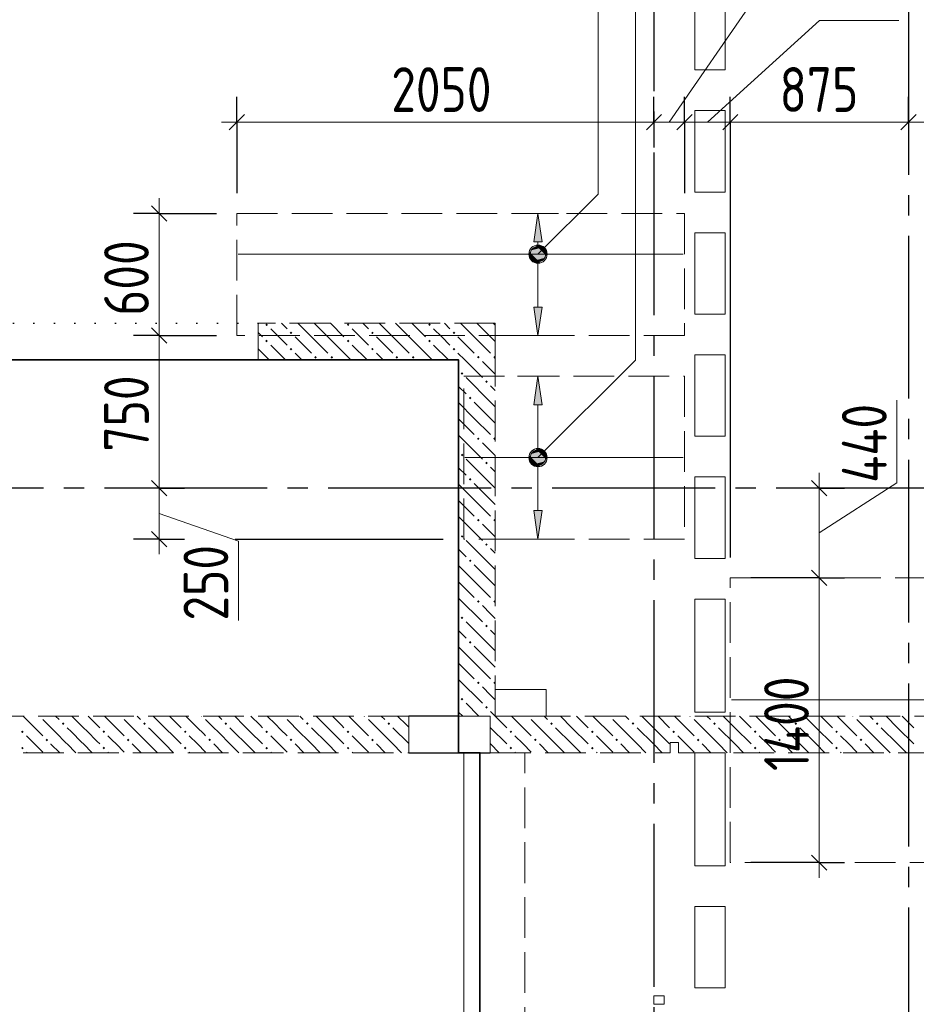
# Model space of a CAD drawing. Header units: millimetres. Extents: x 0 to 32165, y 0 to 42000.
# Tile 8 of 12: x 18708 to 23113, y 26014 to 30852. Entities that reach past the tile are written whole.
import ezdxf

# ---------------------------------------------------------------- set-up
doc = ezdxf.new("R2010")
doc.units = ezdxf.units.MM
for name, pattern in [('______2', [270, 200, -70]), ('______5', [1100, 800, -100, 100, -100]), ('______9', [100, 0, -100])]:
    doc.linetypes.add(name, pattern=pattern)
for name, color, linetype, lineweight in [('Standard', 7, 'Continuous', 25), ('ДОП Верх по У', 7, 'Continuous', 25), ('ЖБ Балка Вышележаща', 7, 'Continuous', 25), ('Макрос окна_ макрос двери', 7, 'Continuous', 18), ('Н60', 7, 'Continuous', 25), ('Оси', 40, '______5', 18), ('Позиционная метка номер позиции', 7, 'Continuous', 13), ('Примечания', 7, 'Continuous', 25), ('Размерная выноска', 7, 'Continuous', 13)]:
    doc.layers.add(name, color=color, linetype=linetype, lineweight=lineweight)
for name, color, linetype, lineweight, true_color in [('ЖБ Балка Нижележащая', 7, '______2', 25, 0x8c8cff), ('ЖБ Перекрытие верхний уровень', 7, 'Continuous', 25, 0xe0e0ff), ('ЖБ Стена верхний уровень', 7, 'Continuous', 25, 0x006e00)]:
    doc.layers.add(name, color=color, linetype=linetype, lineweight=lineweight, true_color=true_color)
doc.styles.add('GOST 2.304-81', font='txt')

msp = doc.modelspace()

# ---------------------------------------------------------------- hatches: boundary and pattern name
at = {"layer": 'ДОП Верх по У', "linetype": 'Continuous', "lineweight": 13, "transparency": 33554687}
for points in [[(21274.1, 29760), (21254.1, 29900), (21234.1, 29760)], [(21216.6, 29700), (21291.6, 29700), (21286.4, 29718.8)], [(21216.6, 29700), (21286.4, 29718.8), (21221.9, 29718.8)], [(21221.9, 29718.8), (21286.4, 29718.8), (21272.9, 29732.3)], [(21221.9, 29718.8), (21272.9, 29732.3), (21235.4, 29732.3)], [(21235.4, 29732.3), (21272.9, 29732.3), (21254.1, 29737.5)], [(21221.9, 29681.2), (21291.6, 29700), (21216.6, 29700)], [(21221.9, 29681.2), (21286.4, 29681.2), (21291.6, 29700)], [(21235.4, 29667.8), (21286.4, 29681.2), (21221.9, 29681.2)], [(21235.4, 29667.8), (21272.9, 29667.8), (21286.4, 29681.2)], [(21272.9, 29667.8), (21235.4, 29667.8), (21254.1, 29662.5)], [(21274.1, 28960), (21254.1, 29100), (21234.1, 28960)], [(21235.4, 28732.3), (21272.9, 28732.3), (21254.1, 28737.5)], [(21216.6, 28700), (21291.6, 28700), (21286.4, 28718.8)], [(21216.6, 28700), (21286.4, 28718.8), (21221.9, 28718.8)], [(21221.9, 28681.2), (21291.6, 28700), (21216.6, 28700)], [(21221.9, 28718.8), (21286.4, 28718.8), (21272.9, 28732.3)], [(21221.9, 28718.8), (21272.9, 28732.3), (21235.4, 28732.3)], [(21221.9, 28681.2), (21286.4, 28681.2), (21291.6, 28700)], [(21235.4, 28667.8), (21286.4, 28681.2), (21221.9, 28681.2)], [(21235.4, 28667.8), (21272.9, 28667.8), (21286.4, 28681.2)], [(21272.9, 28667.8), (21235.4, 28667.8), (21254.1, 28662.5)]]:
    msp.add_hatch(color=7, dxfattribs=at).paths.add_polyline_path(points)
for points in [[(21274.1, 29440), (21254.1, 29300), (21234.1, 29440)], [(21274.1, 28440), (21254.1, 28300), (21234.1, 28440)]]:
    msp.add_hatch(color=7, dxfattribs=at).paths.add_polyline_path(points, flags=16)
at = {"layer": 'ЖБ Стена верхний уровень', "linetype": 'Continuous', "lineweight": 18, "transparency": 33554687}
for points in [[(19914.5, 29353.1), (19921, 29359.6), (19927.4, 29353.1), (19921, 29346.6)], [(20034.5, 29313.1), (20040.9, 29319.6), (20047.4, 29313.1), (20040.9, 29306.6)], [(20314.5, 29353.1), (20321, 29359.6), (20327.4, 29353.1), (20321, 29346.6)], [(20434.5, 29313.1), (20440.9, 29319.6), (20447.4, 29313.1), (20440.9, 29306.6)], [(20714.5, 29353.1), (20721, 29359.6), (20727.4, 29353.1), (20721, 29346.6)], [(20834.5, 29313.1), (20840.9, 29319.6), (20847.4, 29313.1), (20840.9, 29306.6)], [(19914.5, 29273.1), (19921, 29279.6), (19927.4, 29273.1), (19921, 29266.6)], [(20314.5, 29273.1), (20321, 29279.6), (20327.4, 29273.1), (20321, 29266.6)], [(20714.5, 29273.1), (20721, 29279.6), (20727.4, 29273.1), (20721, 29266.6)], [(20034.5, 29233.1), (20040.9, 29239.6), (20047.4, 29233.1), (20040.9, 29226.6)], [(20434.5, 29233.1), (20440.9, 29239.6), (20447.4, 29233.1), (20440.9, 29226.6)], [(20834.5, 29233.1), (20840.9, 29239.6), (20847.4, 29233.1), (20840.9, 29226.6)], [(20154.4, 29193.1), (20160.9, 29199.6), (20167.4, 29193.1), (20160.9, 29186.6)], [(20234.5, 29193.1), (20240.9, 29199.6), (20247.4, 29193.1), (20240.9, 29186.6)], [(20554.4, 29193.1), (20560.9, 29199.6), (20567.4, 29193.1), (20560.9, 29186.6)], [(20634.5, 29193.1), (20640.9, 29199.6), (20647.4, 29193.1), (20640.9, 29186.6)], [(20954.4, 29193.1), (20960.9, 29199.6), (20967.4, 29193.1), (20960.9, 29186.6)], [(21034.5, 29193.1), (21040.9, 29199.6), (21044, 29196.6), (21044, 29189.7), (21040.9, 29186.6)], [(20874.5, 29113.1), (20881, 29119.6), (20887.5, 29113.1), (20881, 29106.6)], [(20994.5, 29073.1), (21001, 29079.6), (21007.5, 29073.1), (21001, 29066.6)], [(20914.5, 28993.1), (20921, 28999.6), (20927.4, 28993.1), (20921, 28986.6)], [(20954.4, 28793.1), (20960.9, 28799.6), (20967.4, 28793.1), (20960.9, 28786.6)], [(21034.5, 28793.1), (21040.9, 28799.6), (21044, 28796.6), (21044, 28789.7), (21040.9, 28786.6)], [(20874.5, 28713.1), (20881, 28719.6), (20887.5, 28713.1), (20881, 28706.6)], [(20994.5, 28673.1), (21001, 28679.6), (21007.5, 28673.1), (21001, 28666.6)], [(20914.5, 28593.1), (20921, 28599.6), (20927.4, 28593.1), (20921, 28586.6)], [(20954.4, 28393.1), (20960.9, 28399.6), (20967.4, 28393.1), (20960.9, 28386.6)], [(21034.5, 28393.1), (21040.9, 28399.6), (21044, 28396.6), (21044, 28389.7), (21040.9, 28386.6)], [(20874.5, 28313.1), (20881, 28319.6), (20887.5, 28313.1), (20881, 28306.6)], [(20994.5, 28273.1), (21001, 28279.6), (21007.5, 28273.1), (21001, 28266.6)], [(20914.5, 28193.1), (20921, 28199.6), (20927.4, 28193.1), (20921, 28186.6)], [(20954.4, 27993.1), (20960.9, 27999.6), (20967.4, 27993.1), (20960.9, 27986.6)], [(21034.5, 27993.1), (21040.9, 27999.6), (21044, 27996.6), (21044, 27989.7), (21040.9, 27986.6)], [(20874.5, 27913.1), (20881, 27919.6), (20887.5, 27913.1), (20881, 27906.6)], [(20994.5, 27873.1), (21001, 27879.6), (21007.5, 27873.1), (21001, 27866.6)], [(20914.5, 27793.1), (20921, 27799.6), (20927.4, 27793.1), (20921, 27786.6)], [(20954.4, 27593.1), (20960.9, 27599.6), (20967.4, 27593.1), (20960.9, 27586.6)], [(21034.5, 27593.1), (21040.9, 27599.6), (21044, 27596.6), (21044, 27589.7), (21040.9, 27586.6)], [(20874.5, 27513.1), (20881, 27519.6), (20887.5, 27513.1), (20881, 27506.6)], [(20994.5, 27473.1), (21001, 27479.6), (21007.5, 27473.1), (21001, 27466.6)], [(18804.3, 27430), (18801, 27426.6), (18797.6, 27430)], [(19204.3, 27430), (19201, 27426.6), (19197.6, 27430)], [(19604.3, 27430), (19601, 27426.6), (19597.6, 27430)], [(20004.3, 27430), (20001, 27426.6), (19997.6, 27430)], [(20404.3, 27430), (20401, 27426.6), (20397.6, 27430)], [(21204.3, 27430), (21201, 27426.6), (21197.6, 27430)], [(21604.3, 27430), (21601, 27426.6), (21597.6, 27430)], [(22004.3, 27430), (22001, 27426.6), (21997.6, 27430)], [(22404.3, 27430), (22401, 27426.6), (22397.6, 27430)], [(22804.3, 27430), (22801, 27426.6), (22797.6, 27430)], [(18914.5, 27393.1), (18921, 27399.6), (18927.4, 27393.1), (18921, 27386.6)], [(19314.5, 27393.1), (19321, 27399.6), (19327.4, 27393.1), (19321, 27386.6)], [(19714.5, 27393.1), (19721, 27399.6), (19727.4, 27393.1), (19721, 27386.6)], [(21314.5, 27393.1), (21321, 27399.6), (21327.4, 27393.1), (21321, 27386.6)], [(21714.5, 27393.1), (21721, 27399.6), (21727.4, 27393.1), (21721, 27386.6)], [(22114.5, 27393.1), (22121, 27399.6), (22127.4, 27393.1), (22121, 27386.6)], [(22514.5, 27393.1), (22521, 27399.6), (22527.4, 27393.1), (22521, 27386.6)], [(22914.5, 27393.1), (22921, 27399.6), (22927.4, 27393.1), (22921, 27386.6)], [(18714.5, 27353.1), (18721, 27359.6), (18727.4, 27353.1), (18721, 27346.6)], [(19514.5, 27353.1), (19521, 27359.6), (19527.4, 27353.1), (19521, 27346.6)], [(19914.5, 27353.1), (19921, 27359.6), (19927.4, 27353.1), (19921, 27346.6)], [(20314.5, 27353.1), (20321, 27359.6), (20327.4, 27353.1), (20321, 27346.6)], [(21114.5, 27353.1), (21121, 27359.6), (21127.4, 27353.1), (21121, 27346.6)], [(21514.5, 27353.1), (21521, 27359.6), (21527.4, 27353.1), (21521, 27346.6)], [(21914.5, 27353.1), (21921, 27359.6), (21927.4, 27353.1), (21921, 27346.6)], [(22314.5, 27353.1), (22321, 27359.6), (22327.4, 27353.1), (22321, 27346.6)], [(22714.5, 27353.1), (22721, 27359.6), (22727.4, 27353.1), (22721, 27346.6)], [(18834.5, 27313.1), (18840.9, 27319.6), (18847.4, 27313.1), (18840.9, 27306.6)], [(19634.5, 27313.1), (19640.9, 27319.6), (19647.4, 27313.1), (19640.9, 27306.6)], [(20034.5, 27313.1), (20040.9, 27319.6), (20047.4, 27313.1), (20040.9, 27306.6)], [(20434.5, 27313.1), (20440.9, 27319.6), (20447.4, 27313.1), (20440.9, 27306.6)], [(21234.5, 27313.1), (21240.9, 27319.6), (21247.4, 27313.1), (21240.9, 27306.6)], [(21634.5, 27313.1), (21640.9, 27319.6), (21647.4, 27313.1), (21640.9, 27306.6)], [(22034.5, 27313.1), (22040.9, 27319.6), (22047.4, 27313.1), (22040.9, 27306.6)], [(22434.5, 27313.1), (22440.9, 27319.6), (22447.4, 27313.1), (22440.9, 27306.6)], [(22834.5, 27313.1), (22840.9, 27319.6), (22847.4, 27313.1), (22840.9, 27306.6)], [(18714.5, 27273.1), (18721, 27279.6), (18727.4, 27273.1), (18721, 27266.6)], [(19114.5, 27273.1), (19121, 27279.6), (19127.4, 27273.1), (19121, 27266.6)], [(19514.5, 27273.1), (19521, 27279.6), (19527.4, 27273.1), (19521, 27266.6)], [(19914.5, 27273.1), (19921, 27279.6), (19927.4, 27273.1), (19921, 27266.6)], [(20314.5, 27273.1), (20321, 27279.6), (20327.4, 27273.1), (20321, 27266.6)], [(21114.5, 27273.1), (21121, 27279.6), (21127.4, 27273.1), (21121, 27266.6)], [(21514.5, 27273.1), (21521, 27279.6), (21527.4, 27273.1), (21521, 27266.6)], [(22314.5, 27273.1), (22321, 27279.6), (22327.4, 27273.1), (22321, 27266.6)], [(22714.5, 27273.1), (22721, 27279.6), (22727.4, 27273.1), (22721, 27266.6)]]:
    msp.add_hatch(color=7, dxfattribs=at).paths.add_polyline_path(points, flags=16)
h = msp.add_hatch(color=7, dxfattribs=at)
h.paths.add_polyline_path([(20117.3, 27396), (20124.3, 27396.3), (20121, 27399.6)])
h.paths.add_polyline_path([(20114.5, 27393.1), (20117.3, 27396), (20124.3, 27396.3), (20127.4, 27393.1), (20121, 27386.6)], flags=16)
h = msp.add_hatch(color=7, dxfattribs=at)
h.paths.add_polyline_path([(20519.6, 27398.3), (20522.1, 27398.5), (20521, 27399.6)])
h.paths.add_polyline_path([(20514.5, 27393.1), (20519.6, 27398.3), (20522.1, 27398.5), (20527.4, 27393.1), (20521, 27386.6)], flags=16)
h = msp.add_hatch(color=7, dxfattribs=at)
h.paths.add_polyline_path([(19119.7, 27358.4), (19122.1, 27358.5), (19121, 27359.6)])
h.paths.add_polyline_path([(19114.5, 27353.1), (19119.7, 27358.4), (19122.1, 27358.5), (19127.4, 27353.1), (19121, 27346.6)], flags=16)
h = msp.add_hatch(color=7, dxfattribs=at)
h.paths.add_polyline_path([(19238.2, 27316.9), (19243.3, 27317.3), (19240.9, 27319.6)])
h.paths.add_polyline_path([(19234.5, 27313.1), (19238.2, 27316.9), (19243.3, 27317.3), (19247.4, 27313.1), (19240.9, 27306.6)], flags=16)
at = {"layer": 'Позиционная метка номер позиции', "linetype": 'Continuous', "lineweight": 13, "transparency": 33554687}
for points in [[(21210.8, 29711.5), (21285.9, 29668.2), (21222.3, 29731.8)], [(21210.8, 29688.5), (21265.6, 29656.7), (21210.8, 29711.5)], [(21210.8, 29711.5), (21265.6, 29656.7), (21285.9, 29668.2)], [(21222.3, 29731.8), (21297.4, 29688.5), (21242.7, 29743.3)], [(21222.3, 29731.8), (21285.9, 29668.2), (21297.4, 29688.5)], [(21242.7, 29743.3), (21297.4, 29688.5), (21297.4, 29711.5)], [(21242.7, 29743.3), (21297.4, 29711.5), (21265.6, 29743.3)], [(21265.6, 29743.3), (21297.4, 29711.5), (21285.9, 29731.8)], [(21242.7, 29656.7), (21210.8, 29688.5), (21222.3, 29668.2)], [(21210.8, 29688.5), (21242.7, 29656.7), (21265.6, 29656.7)], [(21222.3, 28731.8), (21297.4, 28688.5), (21242.7, 28743.3)], [(21242.7, 28743.3), (21297.4, 28688.5), (21297.4, 28711.5)], [(21242.7, 28743.3), (21297.4, 28711.5), (21265.6, 28743.3)], [(21265.6, 28743.3), (21297.4, 28711.5), (21285.9, 28731.8)], [(21210.8, 28711.5), (21285.9, 28668.2), (21222.3, 28731.8)], [(21210.8, 28688.5), (21265.6, 28656.7), (21210.8, 28711.5)], [(21210.8, 28711.5), (21265.6, 28656.7), (21285.9, 28668.2)], [(21242.7, 28656.7), (21210.8, 28688.5), (21222.3, 28668.2)], [(21210.8, 28688.5), (21242.7, 28656.7), (21265.6, 28656.7)], [(21222.3, 28731.8), (21285.9, 28668.2), (21297.4, 28688.5)]]:
    msp.add_hatch(color=7, dxfattribs=at).paths.add_polyline_path(points)

# ---------------------------------------------------------------- linework, layer by layer
at = {"layer": 'Standard', "color": 7, "linetype": 'Continuous', "lineweight": 13, "transparency": 33554687}
for p, q in [((21899, 30348.5), (22449, 31147.4)), ((22086.5, 30348.5), (22636.5, 30848.5)), ((22636.5, 30848.5), (23027.3, 30848.5)), ((19774, 30348.5), (19699, 30348.5)), ((19774, 30348.5), (21824, 30348.5)), ((21824, 30348.5), (21974, 30348.5)), ((21974, 30348.5), (22199, 30348.5)), ((22199, 30348.5), (23074, 30348.5)), ((23074, 30348.5), (24631, 30348.5)), ((19392.4, 29900), (19392.4, 29975)), ((23017.4, 28576.2), (23017.4, 28982.8)), ((22635.2, 28550), (22635.2, 28625)), ((19392.4, 28550), (19392.4, 28300)), ((22635.2, 28330), (23017.4, 28576.2)), ((22635.2, 28550), (22635.2, 28110)), ((19392.4, 28425), (19782.6, 28290.4)), ((19392.4, 28300), (19392.4, 28225)), ((19782.6, 28290.4), (19782.6, 27899.4)), ((22635.2, 26710), (22635.2, 26635))]:
    msp.add_line(p, q, dxfattribs=at)
at = {"layer": 'Standard', "color": 251, "linetype": 'Continuous', "lineweight": -3, "true_color": 0x656565, "transparency": 33554687}
for p, q in [((19774, 30348.5), (19774, 30473.5)), ((21824, 30348.5), (21824, 30473.5)), ((21974, 30348.5), (21974, 30473.5)), ((22199, 30348.5), (22199, 30473.5)), ((23074, 30348.5), (23074, 30473.5)), ((19774, 30348.5), (19774, 30223.5)), ((19774, 30348.5), (19774, 30000)), ((21824, 30348.5), (21824, 30223.5)), ((21824, 30348.5), (21824, 30348.5)), ((21974, 30348.5), (21974, 30223.5)), ((21974, 30348.5), (21974, 30000)), ((22199, 30348.5), (22199, 30223.5)), ((22199, 30348.5), (22199, 28210)), ((23074, 30348.5), (23074, 30223.5)), ((23074, 30348.5), (23074, 30348.5)), ((19392.4, 29900), (19267.4, 29900)), ((19392.4, 29900), (19517.4, 29900)), ((19392.4, 29900), (19674, 29900)), ((19392.4, 29300), (19267.4, 29300)), ((19392.4, 29300), (19517.4, 29300)), ((19392.4, 29300), (19674, 29300)), ((19392.4, 28550), (19267.4, 28550)), ((19392.4, 28550), (19517.4, 28550)), ((19392.4, 28550), (19392.4, 28550)), ((22635.2, 28550), (22510.2, 28550)), ((22635.2, 28550), (22760.2, 28550)), ((22635.2, 28550), (22635.2, 28550)), ((19392.4, 28300), (19267.4, 28300)), ((19392.4, 28300), (19517.4, 28300)), ((19392.4, 28300), (19480.7, 28300)), ((19765.6, 28300), (20789, 28300)), ((22635.2, 28110), (22299, 28110)), ((22635.2, 28110), (22510.2, 28110)), ((22635.2, 28110), (22760.2, 28110)), ((22635.2, 26710), (22299, 26710)), ((22635.2, 26710), (22510.2, 26710)), ((22635.2, 26710), (22760.2, 26710))]:
    msp.add_line(p, q, dxfattribs=at)
at = {"layer": 'Standard', "color": 7, "linetype": 'Continuous', "lineweight": 25, "transparency": 33554687}
for p, q in [((19736.5, 30311), (19811.5, 30386)), ((21786.5, 30311), (21861.5, 30386)), ((21936.5, 30311), (22011.5, 30386)), ((22161.5, 30311), (22236.5, 30386)), ((23036.5, 30311), (23111.5, 30386)), ((19354.9, 29937.5), (19429.9, 29862.5)), ((19354.9, 29337.5), (19429.9, 29262.5)), ((19354.9, 28587.5), (19429.9, 28512.5)), ((22597.7, 28587.5), (22672.7, 28512.5)), ((19354.9, 28337.5), (19429.9, 28262.5)), ((22597.7, 28147.5), (22672.7, 28072.5)), ((22597.7, 26747.5), (22672.7, 26672.5))]:
    msp.add_line(p, q, dxfattribs=at)
at = {"layer": 'Standard', "color": 7, "linetype": 'Continuous', "lineweight": 13, "transparency": 33554687}
for points in [[(19392.4, 29900), (19392.4, 29334.6), (19392.4, 29334.6), (19392.4, 29300)], [(19392.4, 29300), (19392.4, 29137), (19392.4, 29137), (19392.4, 28550)], [(22635.2, 28110), (22635.2, 27194.3), (22635.2, 27194.3), (22635.2, 26710)]]:
    msp.add_lwpolyline(points, dxfattribs=at)
at = {"layer": 'ДОП Верх по У', "color": 251, "linetype": 'Continuous', "lineweight": 13, "true_color": 0x494949, "transparency": 33554687}
for p, q in [((21254.1, 29900), (21154.1, 29900)), ((21254.1, 29900), (21234.1, 29760)), ((21274.1, 29760), (21254.1, 29900)), ((21254.1, 29900), (21354.1, 29900)), ((21254.1, 29900), (21254.1, 29900)), ((21234.1, 29760), (21274.1, 29760)), ((21254.1, 29730), (21254.1, 29760)), ((21216.6, 29700), (21216.6, 29700)), ((21254.1, 29440), (21254.1, 29670)), ((21291.6, 29700), (21291.6, 29700)), ((21254.1, 29300), (21234.1, 29440)), ((21234.1, 29440), (21274.1, 29440)), ((21274.1, 29440), (21254.1, 29300)), ((21254.1, 29300), (21154.1, 29300)), ((21254.1, 29300), (21354.1, 29300)), ((21254.1, 29300), (21254.1, 29300)), ((21254.1, 29100), (21154.1, 29100)), ((21254.1, 29100), (21234.1, 28960)), ((21274.1, 28960), (21254.1, 29100)), ((21254.1, 29100), (21354.1, 29100)), ((21254.1, 29100), (21254.1, 29100)), ((21234.1, 28960), (21274.1, 28960)), ((21254.1, 28730), (21254.1, 28960)), ((21216.6, 28700), (21216.6, 28700)), ((21291.6, 28700), (21291.6, 28700)), ((21254.1, 28440), (21254.1, 28670)), ((21254.1, 28300), (21234.1, 28440)), ((21234.1, 28440), (21274.1, 28440)), ((21274.1, 28440), (21254.1, 28300)), ((21254.1, 28300), (21154.1, 28300)), ((21254.1, 28300), (21354.1, 28300)), ((21254.1, 28300), (21254.1, 28300))]:
    msp.add_line(p, q, dxfattribs=at)
at = {"layer": 'ДОП Верх по У', "color": 7, "linetype": 'Continuous', "lineweight": 18, "transparency": 33554687}
for p, q in [((21967, 29700), (19781, 29700)), ((21968, 28700), (20895, 28700)), ((24625, 27510), (22205, 27510))]:
    msp.add_line(p, q, dxfattribs=at)
at = {"layer": 'ДОП Верх по У', "color": 251, "linetype": 'Continuous', "lineweight": 13, "true_color": 0x494949, "transparency": 33554687}
for centre in [(21254.1, 29700), (21254.1, 28700)]:
    msp.add_circle(centre, 37.5, dxfattribs=at)
at = {"layer": 'ЖБ Балка Вышележаща', "color": 7, "linetype": 'Continuous', "lineweight": 18, "transparency": 33554687}
for p, q in [((20969, 27250), (20889, 27250)), ((20889, 27250), (20889, 24720))]:
    msp.add_line(p, q, dxfattribs=at)
at = {"layer": 'ЖБ Балка Нижележащая', "color": 251, "linetype": '______2', "lineweight": 18, "true_color": 0x656565, "transparency": 33554687}
for p, q in [((21189, 27250), (20969, 27250)), ((20969, 27250), (20969, 24720)), ((21189, 24720), (21189, 27250))]:
    msp.add_line(p, q, dxfattribs=at)
at = {"layer": 'ЖБ Перекрытие верхний уровень', "color": 7, "linetype": 'Continuous', "lineweight": 18, "transparency": 33554687}
for p, q in [((22024, 30605), (22024, 31005)), ((22174, 31005), (22174, 30605)), ((22174, 30605), (22024, 30605)), ((22024, 30005), (22024, 30405)), ((22024, 30405), (22174, 30405)), ((22174, 30405), (22174, 30005)), ((22174, 30005), (22024, 30005)), ((22024, 29405), (22024, 29805)), ((22024, 29805), (22174, 29805)), ((22174, 29805), (22174, 29405)), ((22174, 29405), (22024, 29405)), ((20864, 29180), (16424, 29180)), ((20864, 27250), (20864, 29180)), ((22024, 28805), (22024, 29205)), ((22024, 29205), (22174, 29205)), ((22174, 29205), (22174, 28805)), ((22174, 28805), (22024, 28805)), ((22024, 28205), (22024, 28605)), ((22024, 28605), (22174, 28605)), ((22174, 28605), (22174, 28205)), ((22174, 28205), (22024, 28205)), ((22024, 28005), (22174, 28005)), ((22024, 27450), (22024, 28005)), ((22174, 28005), (22174, 27450)), ((21294, 27560), (21044, 27560)), ((21044, 27560), (21044, 27430)), ((21294, 27430), (21294, 27560)), ((21044, 27430), (21294, 27430)), ((22174, 27450), (22024, 27450)), ((20969, 27250), (20864, 27250)), ((20969, 24720), (20969, 27250)), ((22024, 26695), (22024, 27250)), ((22024, 27250), (22174, 27250)), ((22174, 27250), (22174, 26695)), ((22174, 26695), (22024, 26695)), ((22024, 26095), (22024, 26495)), ((22024, 26495), (22174, 26495)), ((22174, 26495), (22174, 26095)), ((22174, 26095), (22024, 26095)), ((21874, 26055), (21824, 26055)), ((21824, 26055), (21824, 26015)), ((21874, 26015), (21874, 26055)), ((21824, 26015), (21874, 26015))]:
    msp.add_line(p, q, dxfattribs=at)
at = {"layer": 'ЖБ Стена верхний уровень', "color": 251, "linetype": '______2', "lineweight": 13, "true_color": 0x656565, "transparency": 33554687}
for p, q in [((19879, 29180), (19879, 29360)), ((21044, 29360), (19879, 29360)), ((21044, 29180), (21044, 29360)), ((19879, 29180), (20864, 29180)), ((20864, 29180), (20864, 27430)), ((21044, 27430), (21044, 29180)), ((20619, 27430), (18204, 27430)), ((20619, 27430), (20619, 27250)), ((20864, 27430), (21019, 27430)), ((21019, 27250), (21019, 27430)), ((23844, 27430), (21044, 27430)), ((21944, 27300), (21904, 27300)), ((21904, 27300), (21904, 27250)), ((21944, 27250), (21944, 27300)), ((18184, 27250), (20619, 27250)), ((21019, 27250), (21904, 27250)), ((21944, 27250), (23844, 27250))]:
    msp.add_line(p, q, dxfattribs=at)
at = {"layer": 'ЖБ Стена верхний уровень', "color": 9, "linetype": 'Continuous', "lineweight": 18, "true_color": 0xc7c7c7, "transparency": 33554687}
for p, q in [((19981, 29293.1), (19940.9, 29333.1)), ((20381, 29293.1), (20340.9, 29333.1)), ((20781, 29293.1), (20740.9, 29333.1)), ((19879, 29315.1), (19901, 29293.1)), ((20021, 29253.1), (19981, 29293.1)), ((20060.9, 29293.1), (20140.9, 29213.1)), ((20140.9, 29293.1), (20221, 29213.1)), ((20221, 29293.1), (20334.1, 29180)), ((20421, 29253.1), (20381, 29293.1)), ((20460.9, 29293.1), (20540.9, 29213.1)), ((20540.9, 29293.1), (20621, 29213.1)), ((20621, 29293.1), (20734.1, 29180)), ((20821, 29253.1), (20781, 29293.1)), ((20860.9, 29293.1), (20940.9, 29213.1)), ((20940.9, 29293.1), (21021, 29213.1)), ((21021, 29293.1), (21044, 29270.1)), ((19879, 29235.1), (19934.1, 29180)), ((19940.9, 29253.1), (20014.1, 29180)), ((20340.9, 29253.1), (20414.1, 29180)), ((20740.9, 29253.1), (20814.1, 29180)), ((20060.9, 29213.1), (20094.1, 29180)), ((20460.9, 29213.1), (20494.1, 29180)), ((20860.9, 29213.1), (20894.1, 29180)), ((20894.1, 29180), (20981, 29093.1)), ((21021, 29133.1), (20981, 29173.1)), ((21044, 29110.1), (21021, 29133.1)), ((21021, 28973.1), (20901, 29093.1)), ((20864, 29050.1), (20901, 29013.1)), ((21021, 29053.1), (21044, 29030.1)), ((20940.9, 28893.1), (20864, 28970.1)), ((20940.9, 28973.1), (21021, 28893.1)), ((21021, 28973.1), (21044, 28950.1)), ((20864, 28890.1), (20940.9, 28813.1)), ((20940.9, 28893.1), (21021, 28813.1)), ((21021, 28893.1), (21044, 28870.1)), ((20864, 28810.1), (20981, 28693.1)), ((21021, 28733.1), (20981, 28773.1)), ((21021, 28573.1), (20901, 28693.1)), ((21044, 28710.1), (21021, 28733.1)), ((20864, 28650.1), (20901, 28613.1)), ((21021, 28653.1), (21044, 28630.1)), ((20940.9, 28493.1), (20864, 28570.1)), ((20940.9, 28573.1), (21021, 28493.1)), ((21021, 28573.1), (21044, 28550.1)), ((20864, 28490.1), (20940.9, 28413.1)), ((20940.9, 28493.1), (21021, 28413.1)), ((21021, 28493.1), (21044, 28470.1)), ((20864, 28410.1), (20981, 28293.1)), ((21021, 28333.1), (20981, 28373.1)), ((21044, 28310.1), (21021, 28333.1)), ((21021, 28173.1), (20901, 28293.1)), ((21021, 28253.1), (21044, 28230.1)), ((20864, 28250.1), (20901, 28213.1)), ((20940.9, 28093.1), (20864, 28170.1)), ((20940.9, 28173.1), (21021, 28093.1)), ((21021, 28173.1), (21044, 28150.1)), ((20864, 28090.1), (20940.9, 28013.1)), ((20940.9, 28093.1), (21021, 28013.1)), ((21021, 28093.1), (21044, 28070.1)), ((20864, 28010.1), (20981, 27893.1)), ((21021, 27933.1), (20981, 27973.1)), ((21044, 27910.1), (21021, 27933.1)), ((21021, 27773.1), (20901, 27893.1)), ((20864, 27850.1), (20901, 27813.1)), ((21021, 27853.1), (21044, 27830.1)), ((20940.9, 27693.1), (20864, 27770.1)), ((20940.9, 27773.1), (21021, 27693.1)), ((21021, 27773.1), (21044, 27750.1)), ((20864, 27690.1), (20940.9, 27613.1)), ((20940.9, 27693.1), (21021, 27613.1)), ((21021, 27693.1), (21044, 27670.1)), ((20864, 27610.1), (20981, 27493.1)), ((21021, 27533.1), (20981, 27573.1)), ((21044, 27510.1), (21021, 27533.1)), ((20964.1, 27430), (20901, 27493.1)), ((18884.1, 27430), (18901, 27413.1)), ((19021, 27373.1), (18964.1, 27430)), ((19044.1, 27430), (19101, 27373.1)), ((19284.1, 27430), (19301, 27413.1)), ((19421, 27373.1), (19364.1, 27430)), ((19444.1, 27430), (19501, 27373.1)), ((19684.1, 27430), (19701, 27413.1)), ((20084.1, 27430), (20101, 27413.1)), ((20484.1, 27430), (20501, 27413.1)), ((20864, 27450.1), (20884.1, 27430)), ((21021, 27453.1), (21044, 27430.1)), ((21044.1, 27430), (21101, 27373.1)), ((21124.1, 27430), (21221, 27333.1)), ((21284.1, 27430), (21301, 27413.1)), ((21421, 27373.1), (21364.1, 27430)), ((21444.1, 27430), (21501, 27373.1)), ((21524.1, 27430), (21621, 27333.1)), ((21684.1, 27430), (21701, 27413.1)), ((21821, 27373.1), (21764.1, 27430)), ((21844.1, 27430), (21901, 27373.1)), ((21924.1, 27430), (22021, 27333.1)), ((22084.1, 27430), (22101, 27413.1)), ((22221, 27373.1), (22164.1, 27430)), ((22244.1, 27430), (22301, 27373.1)), ((22324.1, 27430), (22421, 27333.1)), ((22484.1, 27430), (22501, 27413.1)), ((22621, 27373.1), (22564.1, 27430)), ((22644.1, 27430), (22701, 27373.1)), ((22724.1, 27430), (22821, 27333.1)), ((22884.1, 27430), (22901, 27413.1)), ((23021, 27373.1), (22964.1, 27430)), ((23044.1, 27430), (23101, 27373.1)), ((21340.9, 27293.1), (21221, 27413.1)), ((21740.9, 27293.1), (21621, 27413.1)), ((22140.9, 27293.1), (22021, 27413.1)), ((22540.9, 27293.1), (22421, 27413.1)), ((22940.9, 27293.1), (22821, 27413.1)), ((18781, 27293.1), (18740.9, 27333.1)), ((19581, 27293.1), (19540.9, 27333.1)), ((19981, 27293.1), (19940.9, 27333.1)), ((20140.9, 27373.1), (20221, 27293.1)), ((20221, 27373.1), (20301, 27293.1)), ((20381, 27293.1), (20340.9, 27333.1)), ((20540.9, 27373.1), (20619, 27295.1)), ((21021, 27373.1), (21019, 27375.1)), ((21021, 27373.1), (21101, 27293.1)), ((21181, 27293.1), (21140.9, 27333.1)), ((21340.9, 27373.1), (21421, 27293.1)), ((21421, 27373.1), (21501, 27293.1)), ((21581, 27293.1), (21540.9, 27333.1)), ((21740.9, 27373.1), (21821, 27293.1)), ((21821, 27373.1), (21901, 27293.1)), ((21981, 27293.1), (21940.9, 27333.1)), ((22140.9, 27373.1), (22221, 27293.1)), ((22221, 27373.1), (22301, 27293.1)), ((22381, 27293.1), (22340.9, 27333.1)), ((22540.9, 27373.1), (22621, 27293.1)), ((22621, 27373.1), (22701, 27293.1)), ((22781, 27293.1), (22740.9, 27333.1)), ((22940.9, 27373.1), (23021, 27293.1)), ((23021, 27373.1), (23101, 27293.1)), ((18940.9, 27293.1), (18984.1, 27250)), ((19021, 27293.1), (19064.1, 27250)), ((19221, 27253.1), (19181, 27293.1)), ((19260.9, 27293.1), (19304.1, 27250)), ((19340.9, 27293.1), (19384.1, 27250)), ((19421, 27293.1), (19464.1, 27250)), ((19621, 27253.1), (19581, 27293.1)), ((19660.9, 27293.1), (19704.1, 27250)), ((19740.9, 27293.1), (19784.1, 27250)), ((19821, 27293.1), (19864.1, 27250)), ((20021, 27253.1), (19981, 27293.1)), ((20060.9, 27293.1), (20104.1, 27250)), ((20140.9, 27293.1), (20184.1, 27250)), ((20221, 27293.1), (20264.1, 27250)), ((20421, 27253.1), (20381, 27293.1)), ((20460.9, 27293.1), (20504.1, 27250)), ((20540.9, 27293.1), (20584.1, 27250)), ((21019, 27295.1), (21021, 27293.1)), ((21021, 27293.1), (21064.1, 27250)), ((21221, 27253.1), (21181, 27293.1)), ((21260.9, 27293.1), (21304.1, 27250)), ((21340.9, 27293.1), (21384.1, 27250)), ((21421, 27293.1), (21464.1, 27250)), ((21621, 27253.1), (21581, 27293.1)), ((21660.9, 27293.1), (21704.1, 27250)), ((21740.9, 27293.1), (21784.1, 27250)), ((21821, 27293.1), (21864.1, 27250)), ((22021, 27253.1), (21981, 27293.1)), ((22060.9, 27293.1), (22104.1, 27250)), ((22140.9, 27293.1), (22184.1, 27250)), ((22221, 27293.1), (22264.1, 27250)), ((22421, 27253.1), (22381, 27293.1)), ((22460.9, 27293.1), (22504.1, 27250)), ((22540.9, 27293.1), (22584.1, 27250)), ((22621, 27293.1), (22664.1, 27250)), ((22821, 27253.1), (22781, 27293.1)), ((22860.9, 27293.1), (22904.1, 27250)), ((22940.9, 27293.1), (22984.1, 27250)), ((23021, 27293.1), (23064.1, 27250)), ((18740.9, 27253.1), (18744.1, 27250)), ((19140.9, 27253.1), (19144.1, 27250)), ((19540.9, 27253.1), (19544.1, 27250)), ((19940.9, 27253.1), (19944.1, 27250)), ((20340.9, 27253.1), (20344.1, 27250)), ((21140.9, 27253.1), (21144.1, 27250)), ((21540.9, 27253.1), (21544.1, 27250)), ((21944, 27250.1), (21944.1, 27250)), ((22340.9, 27253.1), (22344.1, 27250)), ((22740.9, 27253.1), (22744.1, 27250))]:
    msp.add_line(p, q, dxfattribs=at)
for points in [[(19994.1, 29360), (19994.1, 29360), (20021, 29333.1)], [(20140.9, 29293.1), (20074.1, 29360), (20074.1, 29360)], [(20154.1, 29360), (20154.1, 29360), (20221, 29293.1)], [(20234.1, 29360), (20234.1, 29360), (20301, 29293.1)], [(20394.1, 29360), (20394.1, 29360), (20421, 29333.1)], [(20540.9, 29293.1), (20474.1, 29360), (20474.1, 29360)], [(20554.1, 29360), (20554.1, 29360), (20621, 29293.1)], [(20634.1, 29360), (20634.1, 29360), (20701, 29293.1)], [(20794.1, 29360), (20794.1, 29360), (20821, 29333.1)], [(20940.9, 29293.1), (20874.1, 29360), (20874.1, 29360)], [(20954.1, 29360), (20954.1, 29360), (21021, 29293.1)], [(21034.1, 29360), (21034.1, 29360), (21044, 29350.1)], [(18724.1, 27430), (18807.5, 27346.6), (18807.5, 27346.6), (18821, 27333.1)], [(19124.1, 27430), (19192.9, 27361.2), (19192.9, 27361.2), (19221, 27333.1)], [(19524.1, 27430), (19578.4, 27375.7), (19578.4, 27375.7), (19613.3, 27340.8), (19613.3, 27340.8), (19621, 27333.1)], [(19821, 27373.1), (19809.7, 27384.4), (19809.7, 27384.4), (19764.1, 27430)], [(19844.1, 27430), (19886.8, 27387.3), (19886.8, 27387.3), (19901, 27373.1)], [(19924.1, 27430), (19963.9, 27390.2), (19963.9, 27390.2), (19989.5, 27364.6), (19989.5, 27364.6), (20021, 27333.1)], [(20221, 27373.1), (20215.1, 27379), (20215.1, 27379), (20195.1, 27398.9), (20195.1, 27398.9), (20164.1, 27430)], [(20244.1, 27430), (20272.2, 27401.8), (20272.2, 27401.8), (20290.4, 27383.7), (20290.4, 27383.7), (20301, 27373.1)], [(20324.1, 27430), (20349.3, 27404.8), (20349.3, 27404.8), (20365.6, 27388.5), (20365.6, 27388.5), (20421, 27333.1)], [(20619, 27375.1), (20591.2, 27402.8), (20591.2, 27402.8), (20580.6, 27413.5), (20580.6, 27413.5), (20564.1, 27430)], [(18940.9, 27293.1), (18936.3, 27297.8), (18936.3, 27297.8), (18884.6, 27349.5), (18884.6, 27349.5), (18821, 27413.1)], [(19340.9, 27293.1), (19312.4, 27321.6), (19312.4, 27321.6), (19270, 27364.1), (19270, 27364.1), (19221, 27413.1)], [(19740.9, 27293.1), (19688.6, 27345.5), (19688.6, 27345.5), (19655.5, 27378.6), (19655.5, 27378.6), (19621, 27413.1)], [(20140.9, 27293.1), (20064.7, 27369.4), (20064.7, 27369.4), (20041, 27393.1), (20041, 27393.1), (20021, 27413.1)], [(20540.9, 27293.1), (20440.8, 27393.3), (20440.8, 27393.3), (20426.4, 27407.7), (20426.4, 27407.7), (20421, 27413.1)], [(18940.9, 27373.1), (18961.6, 27352.4), (18961.6, 27352.4), (19011.5, 27302.5), (19011.5, 27302.5), (19021, 27293.1)], [(19021, 27373.1), (19038.7, 27355.4), (19038.7, 27355.4), (19086.8, 27307.3), (19086.8, 27307.3), (19101, 27293.1)], [(19181, 27293.1), (19162, 27312.1), (19162, 27312.1), (19140.9, 27333.1)], [(19340.9, 27373.1), (19347.1, 27367), (19347.1, 27367), (19387.7, 27326.4), (19387.7, 27326.4), (19421, 27293.1)], [(19421, 27373.1), (19424.2, 27369.9), (19424.2, 27369.9), (19462.9, 27331.2), (19462.9, 27331.2), (19501, 27293.1)], [(19740.9, 27373.1), (19763.8, 27350.3), (19763.8, 27350.3), (19821, 27293.1)], [(19821, 27373.1), (19839, 27355.1), (19839, 27355.1), (19901, 27293.1)], [(18821, 27253.1), (18785.9, 27288.2), (18785.9, 27288.2), (18781, 27293.1)], [(18860.9, 27293.1), (18861.1, 27293), (18861.1, 27293), (18904.1, 27250)]]:
    msp.add_lwpolyline(points, dxfattribs=at)
at = {"layer": 'Макрос окна_ макрос двери', "color": 7, "linetype": 'Continuous', "lineweight": -3, "transparency": 33554687}
for p, q in [((20864, 27430), (20619, 27430)), ((20619, 27250), (21019, 27250))]:
    msp.add_line(p, q, dxfattribs=at)
at = {"layer": 'Н60', "color": 7, "linetype": '______9', "lineweight": -3, "transparency": 33554687}
for p, q in [((19879, 29360), (18479, 29360)), ((18479, 29180), (19879, 29180))]:
    msp.add_line(p, q, dxfattribs=at)
at = {"layer": 'Оси', "color": 8, "linetype": '______5', "lineweight": -3, "transparency": 33554687}
for p, q in [((21824, 40100), (21824, 15930)), ((23074, 33090), (23074, 15930)), ((26524, 28550), (3600, 28550))]:
    msp.add_line(p, q, dxfattribs=at)
at = {"layer": 'Позиционная метка номер позиции', "color": 7, "linetype": 'Continuous', "lineweight": 13, "transparency": 33554687}
for p, q in [((21222.3, 29731.8), (21222.3, 29731.8)), ((21285.9, 29731.8), (21285.9, 29731.8)), ((21222.3, 29668.2), (21222.3, 29668.2)), ((21285.9, 29668.2), (21285.9, 29668.2)), ((21222.3, 28731.8), (21222.3, 28731.8)), ((21285.9, 28731.8), (21285.9, 28731.8)), ((21222.3, 28668.2), (21222.3, 28668.2)), ((21285.9, 28668.2), (21285.9, 28668.2))]:
    msp.add_line(p, q, dxfattribs=at)
for points in [[(21254.1, 28700), (21732.8, 29178.7), (21732.8, 32348.5), (19232.8, 32348.5)], [(21254.1, 29700), (21549, 29994.9), (21549, 31348.5), (19232.8, 31348.5)]]:
    msp.add_lwpolyline(points, dxfattribs=at)
for centre in [(21254.1, 29700), (21254.1, 28700)]:
    msp.add_circle(centre, 45, dxfattribs=at)
at = {"layer": 'Примечания', "color": 7, "linetype": '______2', "lineweight": 18, "transparency": 33554687}
for p, q in [((19774, 29900), (21974, 29900)), ((19774, 29300), (19774, 29900)), ((21974, 29900), (21974, 29300)), ((21974, 29300), (19774, 29300)), ((20889, 29100), (21974, 29100)), ((20889, 28300), (20889, 29100)), ((21974, 29100), (21974, 28300)), ((21974, 28300), (20889, 28300)), ((22199, 28110), (24631, 28110)), ((22199, 26710), (22199, 28110)), ((24631, 26710), (22199, 26710))]:
    msp.add_line(p, q, dxfattribs=at)
at = {"layer": 'Размерная выноска', "color": 7, "linetype": 'Continuous', "lineweight": 35, "transparency": 33554687}
msp.add_lwpolyline([(16924, 24720), (20969, 24720), (20969, 27250), (20864, 27250), (20864, 29180), (16424, 29180), (16424, 27430), (16924, 27430), (16924, 24720)], dxfattribs=at)

# ---------------------------------------------------------------- texts
at = {"layer": 'Standard', "color": 7, "linetype": 'Continuous', "lineweight": 25, "transparency": 33554687, "char_height": 220, "attachment_point": 7, "style": 'GOST 2.304-81'}
for s, insert, width in [('2050', (20533.1, 30398.5), 657.058), ('875', (22441.1, 30398.5), 516.39)]:
    msp.add_mtext(s, dxfattribs=dict(at, insert=insert, width=width))
at = {"layer": 'Standard', "color": 7, "linetype": 'Continuous', "lineweight": 25, "transparency": 33554687, "char_height": 220, "attachment_point": 7, "rotation": 90, "style": 'GOST 2.304-81'}
for s, insert, width in [('600', (19342.4, 29396.7), 531.96), ('750', (19342.4, 28729.5), 516.384), ('440', (22967.4, 28576.2), 531.967), ('250', (19732.6, 27899.4), 516.39), ('1400', (22585.1, 27159.8), 625.741)]:
    msp.add_mtext(s, dxfattribs=dict(at, insert=insert, width=width))

doc.saveas('drawing.dxf')
